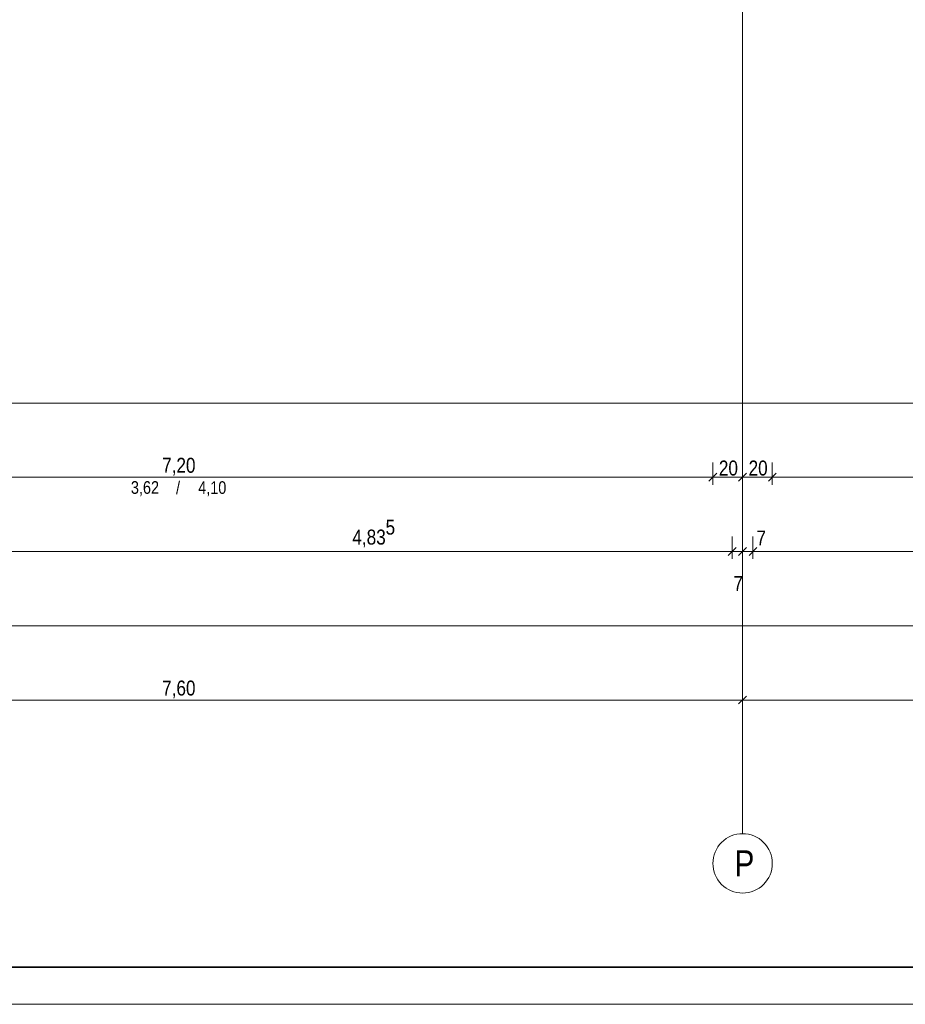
# Model space of a CAD drawing. Extents: x -720 to 300, y 62 to 1162.
# Tile 6 of 143: x -552 to -432, y 62 to 195. Entities that reach past the tile are written whole.
import ezdxf
from ezdxf.lldxf.tags import DXFTag

# ---------------------------------------------------------------- set-up
doc = ezdxf.new("R2010")
doc.units = 0
doc.layers.get('0').update_dxf_attribs({"lineweight": 13})
doc.layers.add('70 -71 Achsen- 1 Gebäudeachsen', color=7, linetype='STRICHPUNKT2-A06G94018I', lineweight=18)
doc.layers.add('iwb_Plankopf Rahmen', color=7, linetype='Continuous', lineweight=35)
doc.layers.add('70 -76 Bemaßung- 2 Allgemein', color=9, linetype='Continuous', lineweight=5, true_color=0x808080)
doc.styles.get("Standard").update_dxf_attribs({"font": 'ARIALN.TTF'})
tags = doc.linetypes.add('STRICHPUNKT2-A06G94018I', pattern=[12.7, 6.35, -3.175, 0, -3.175]).pattern_tags.tags
tags[10:11] = [DXFTag(74, 4), DXFTag(75, 0), DXFTag(340, '0'), DXFTag(46, 0.0), DXFTag(50, 0.0), DXFTag(44, 0.0), DXFTag(45, 0.0)]
tags[8:9] = [DXFTag(74, 4), DXFTag(75, 0), DXFTag(340, '0'), DXFTag(46, 0.0), DXFTag(50, 0.0), DXFTag(44, 0.0), DXFTag(45, 0.0)]
tags[6:7] = [DXFTag(74, 4), DXFTag(75, 0), DXFTag(340, '0'), DXFTag(46, 0.0), DXFTag(50, 0.0), DXFTag(44, 0.0), DXFTag(45, 0.0)]
tags[4:5] = [DXFTag(74, 4), DXFTag(75, 0), DXFTag(340, '0'), DXFTag(46, 0.0), DXFTag(50, 0.0), DXFTag(44, 0.0), DXFTag(45, 0.0)]

# ---------------------------------------------------------------- blocks, each defined once
blk = doc.blocks.new('Referenz-A06G94038I')
at = {"layer": '70 -71 Achsen- 1 Gebäudeachsen', "color": 0, "linetype": 'STRICHPUNKT2-A06G94018I', "lineweight": -2, "ltscale": 0.13}
blk.add_line((-454.36, 1084.85), (-454.36, 85.41), dxfattribs=at)
at = {"layer": '70 -71 Achsen- 1 Gebäudeachsen', "color": 0, "linetype": 'Continuous', "lineweight": -2, "ltscale": 0.13}
for p, q in [((-456.58, 84.74), (-456.24, 84.94)), ((-456.24, 84.94), (-455.89, 85.11)), ((-455.89, 85.11), (-455.52, 85.24)), ((-455.52, 85.24), (-455.14, 85.34)), ((-455.14, 85.34), (-454.75, 85.39)), ((-454.75, 85.39), (-454.36, 85.41)), ((-454.36, 85.41), (-453.97, 85.39)), ((-453.97, 85.39), (-453.58, 85.34)), ((-453.58, 85.34), (-453.2, 85.24)), ((-453.2, 85.24), (-452.83, 85.11)), ((-452.83, 85.11), (-452.47, 84.94)), ((-452.47, 84.94), (-452.14, 84.74)), ((-457.89, 83.3), (-457.68, 83.63)), ((-457.68, 83.63), (-457.45, 83.95)), ((-457.45, 83.95), (-457.19, 84.24)), ((-457.19, 84.24), (-456.89, 84.5)), ((-456.89, 84.5), (-456.58, 84.74)), ((-452.14, 84.74), (-451.82, 84.5)), ((-451.82, 84.5), (-451.53, 84.24)), ((-451.53, 84.24), (-451.27, 83.95)), ((-451.27, 83.95), (-451.03, 83.63)), ((-451.03, 83.63), (-450.83, 83.3)), ((-458.28, 82.19), (-458.19, 82.57)), ((-458.19, 82.57), (-458.05, 82.94)), ((-458.05, 82.94), (-457.89, 83.3)), ((-450.83, 83.3), (-450.66, 82.94)), ((-450.66, 82.94), (-450.53, 82.57)), ((-450.53, 82.57), (-450.43, 82.19)), ((-458.36, 81.41), (-458.34, 81.8)), ((-458.34, 81.02), (-458.36, 81.41)), ((-458.34, 81.8), (-458.28, 82.19)), ((-458.28, 80.63), (-458.34, 81.02)), ((-450.43, 82.19), (-450.38, 81.8)), ((-450.38, 81.02), (-450.43, 80.63)), ((-450.38, 81.8), (-450.36, 81.41)), ((-450.36, 81.41), (-450.38, 81.02)), ((-458.19, 80.25), (-458.28, 80.63)), ((-458.05, 79.88), (-458.19, 80.25)), ((-457.89, 79.53), (-458.05, 79.88)), ((-450.66, 79.88), (-450.83, 79.53)), ((-450.53, 80.25), (-450.66, 79.88)), ((-450.43, 80.63), (-450.53, 80.25)), ((-457.68, 79.19), (-457.89, 79.53)), ((-457.45, 78.87), (-457.68, 79.19)), ((-457.19, 78.58), (-457.45, 78.87)), ((-456.89, 78.32), (-457.19, 78.58)), ((-456.58, 78.09), (-456.89, 78.32)), ((-451.82, 78.32), (-452.14, 78.09)), ((-451.53, 78.58), (-451.82, 78.32)), ((-451.27, 78.87), (-451.53, 78.58)), ((-451.03, 79.19), (-451.27, 78.87)), ((-450.83, 79.53), (-451.03, 79.19)), ((-456.24, 77.88), (-456.58, 78.09)), ((-455.89, 77.72), (-456.24, 77.88)), ((-455.52, 77.58), (-455.89, 77.72)), ((-455.14, 77.49), (-455.52, 77.58)), ((-454.75, 77.43), (-455.14, 77.49)), ((-454.36, 77.41), (-454.75, 77.43)), ((-453.97, 77.43), (-454.36, 77.41)), ((-453.58, 77.49), (-453.97, 77.43)), ((-453.2, 77.58), (-453.58, 77.49)), ((-452.83, 77.72), (-453.2, 77.58)), ((-452.47, 77.88), (-452.83, 77.72)), ((-452.14, 78.09), (-452.47, 77.88))]:
    blk.add_line(p, q, dxfattribs=at)
at = {"layer": '70 -76 Bemaßung- 2 Allgemein', "color": 0, "linetype": 'Continuous', "lineweight": -2, "ltscale": 0.13}
for p, q in [((-4.42, 143.41), (-682.36, 143.41)), ((-458.36, 135.41), (-458.36, 132.41)), ((-458.36, 135.41), (-458.36, 132.41)), ((-454.36, 135.41), (-454.36, 132.41)), ((-454.36, 135.41), (-454.36, 132.41)), ((-450.36, 135.41), (-450.36, 132.41)), ((-450.36, 135.41), (-450.36, 132.41)), ((-457.83, 133.94), (-458.89, 132.88)), ((-458.89, 132.88), (-457.83, 133.94)), ((-454.89, 132.88), (-453.83, 133.94)), ((-453.83, 133.94), (-454.89, 132.88)), ((-449.83, 133.94), (-450.89, 132.88)), ((-450.89, 132.88), (-449.83, 133.94)), ((-459.42, 133.41), (-601.3, 133.41)), ((-457.86, 133.41), (-459.42, 133.41)), ((-458.86, 133.41), (-457.3, 133.41)), ((-455.42, 133.41), (-457.3, 133.41)), ((-453.86, 133.41), (-455.42, 133.41)), ((-454.86, 133.41), (-453.3, 133.41)), ((-451.42, 133.41), (-453.3, 133.41)), ((-449.86, 133.41), (-451.42, 133.41)), ((-450.86, 133.41), (-449.3, 133.41)), ((-307.42, 133.41), (-449.3, 133.41)), ((-455.76, 125.41), (-455.76, 122.41)), ((-455.76, 125.41), (-455.76, 122.41)), ((-454.36, 125.41), (-454.36, 122.41)), ((-454.36, 125.41), (-454.36, 122.41)), ((-452.96, 125.41), (-452.96, 122.41)), ((-452.96, 125.41), (-452.96, 122.41)), ((-552.96, 123.41), (-551.4, 123.41)), ((-456.82, 123.41), (-551.4, 123.41)), ((-456.82, 123.41), (-457.88, 123.41)), ((-455.26, 123.41), (-456.82, 123.41)), ((-455.26, 123.41), (-456.82, 123.41)), ((-455.42, 123.41), (-456.48, 123.41)), ((-455.23, 123.94), (-456.29, 122.88)), ((-455.23, 123.94), (-456.29, 122.88)), ((-454.36, 123.41), (-455.76, 123.41)), ((-453.86, 123.41), (-455.42, 123.41)), ((-454.89, 122.88), (-453.83, 123.94)), ((-453.83, 123.94), (-454.89, 122.88)), ((-454.86, 123.41), (-453.3, 123.41)), ((-452.96, 123.41), (-454.36, 123.41)), ((-453.49, 122.88), (-452.43, 123.94)), ((-453.49, 122.88), (-452.43, 123.94)), ((-453.46, 123.41), (-451.9, 123.41)), ((-453.46, 123.41), (-451.9, 123.41)), ((-453.3, 123.41), (-452.24, 123.41)), ((-304.82, 123.41), (-451.9, 123.41)), ((-451.9, 123.41), (-450.84, 123.41)), ((0.58, 113.41), (-682.36, 113.41)), ((-454.36, 105.41), (-454.36, 102.41)), ((-454.36, 105.41), (-454.36, 102.41)), ((-454.89, 102.88), (-453.83, 103.94)), ((-453.83, 103.94), (-454.89, 102.88)), ((-455.42, 103.41), (-605.3, 103.41)), ((-453.86, 103.41), (-455.42, 103.41)), ((-454.86, 103.41), (-453.3, 103.41)), ((-303.42, 103.41), (-453.3, 103.41))]:
    blk.add_line(p, q, dxfattribs=at)
at = {"layer": '70 -71 Achsen- 1 Gebäudeachsen', "color": 0, "linetype": 'Continuous', "lineweight": -2, "ltscale": 0.13, "insert": (-455.46, 83.17), "char_height": 3.5241, "attachment_point": 1}
blk.add_mtext('{\\fArial Narrow;P}', dxfattribs=at)
at = {"layer": '70 -76 Bemaßung- 2 Allgemein', "color": 0, "linetype": 'Continuous', "lineweight": -2, "ltscale": 0.13, "attachment_point": 1}
for s, insert, char_height in [('{\\fArial Narrow;7,20}', (-532.5, 136.03), 2.0138), ('{\\fArial Narrow;20}', (-457.55, 135.66), 2.0138), ('{\\fArial Narrow;20}', (-453.55, 135.66), 2.0138), ('{\\fArial Narrow;3,62}', (-536.71, 132.88), 1.7), ('{\\fArial Narrow;/}', (-530.63, 132.85), 1.7), ('{\\fArial Narrow;4,10}', (-527.65, 132.87), 1.7), ('{\\fArial Narrow;5}', (-502.42, 127.7), 2.0138), ('{\\fArial Narrow;4,83}', (-506.89, 126.36), 2.0138), ('{\\fArial Narrow;7}', (-452.5, 126.24), 2.0138), ('{\\fArial Narrow;7}', (-455.59, 120.1), 2.0138), ('{\\fArial Narrow;7,60}', (-532.5, 106.03), 2.0138)]:
    blk.add_mtext(s, dxfattribs=dict(at, insert=insert, char_height=char_height))

msp = doc.modelspace()

# ---------------------------------------------------------------- linework, layer by layer
at = {"layer": 'iwb_Plankopf Rahmen', "color": 8, "lineweight": 13, "ltscale": 0.13, "true_color": 0x808080}
msp.add_lwpolyline([(300.35, 62.43), (-719.65, 62.43), (-719.65, 1162.43), (300.35, 1162.43), (300.35, 62.43)], close=True, dxfattribs=at)
at = {"layer": 'iwb_Plankopf Rahmen', "ltscale": 0.35}
msp.add_lwpolyline([(-699.65, 67.43), (-699.65, 1157.43), (295.35, 1157.43), (295.35, 67.43), (-599.65, 67.43), (-699.65, 67.43)], close=True, dxfattribs=at)

# ---------------------------------------------------------------- block references
at = {"color": 8, "lineweight": 13, "ltscale": 0.13, "true_color": 0x808080}
msp.add_blockref('Referenz-A06G94038I', (0, 0), dxfattribs=at)

doc.saveas('drawing.dxf')
